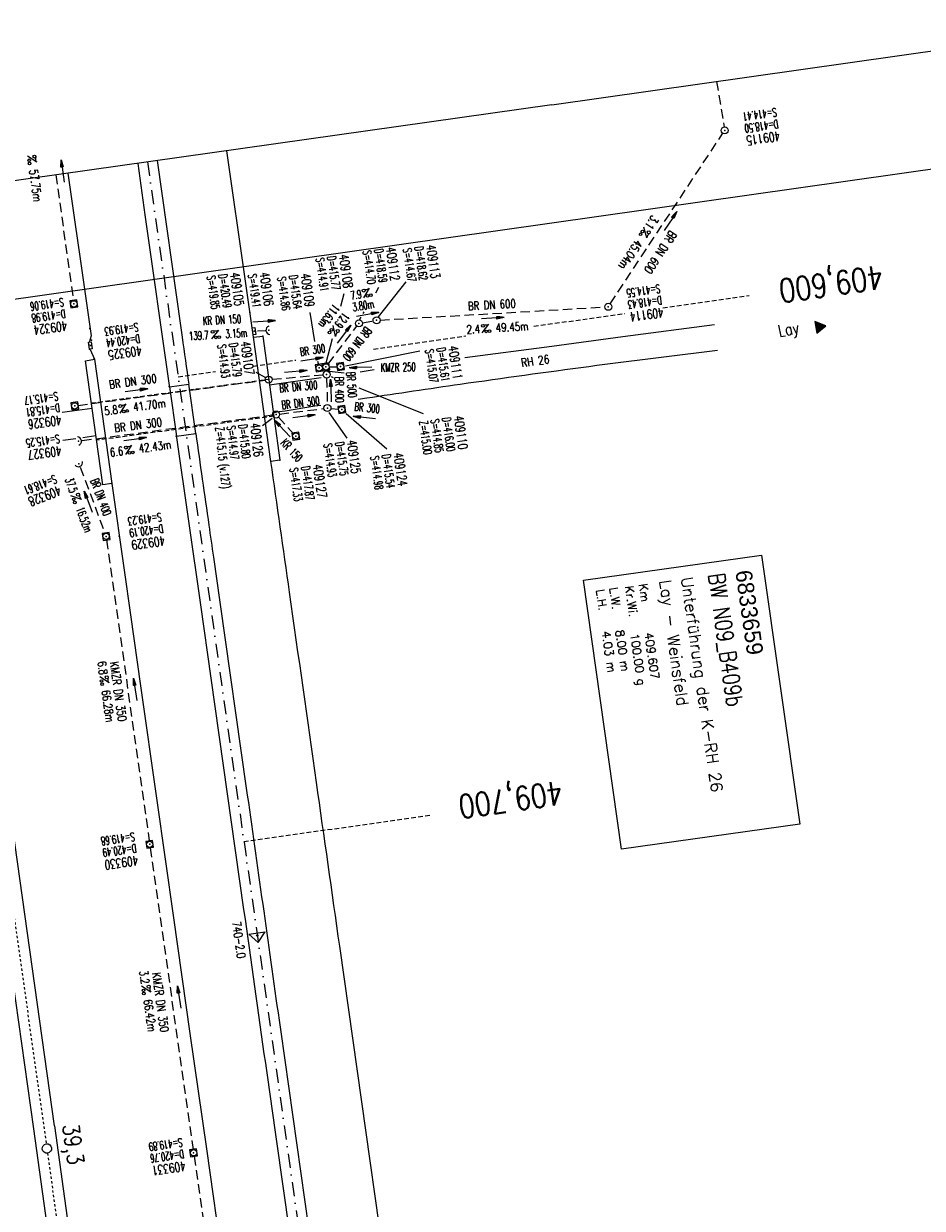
# Model space of a CAD drawing. Extents: x 446457 to 447032, y 444506 to 445688.
# Tile 42 of 43: x 446639 to 446830, y 445436 to 445688. Entities that reach past the tile are written whole.
import ezdxf
from ezdxf.enums import TextEntityAlignment as Align

# ---------------------------------------------------------------- set-up
doc = ezdxf.new("R2010")
doc.units = 0
doc.header["$LTSCALE"] = 2
doc.header["$MEASUREMENT"] = 0
for name, pattern in [('ACAD_ISO10W100W', [0.5, 0.25, -0.25]), ('AUSGEZOGEN', [0]), ('GESTRICH-X2', [1.5, 1, -0.5]), ('GESTRICHELT', [0.75, 0.5, -0.25]), ('STRICHPT-X3', [3, 1.5, -0.75, 0, -0.75])]:
    doc.linetypes.add(name, pattern=pattern)
doc.layers.get('0').update_dxf_attribs({"linetype": 'AUSGEZOGEN'})
for name, color, linetype in [('ACHSE', 250, 'STRICHPT-X3'), ('Bahnachse', 7, 'CONTINUOUS'), ('BAUWO', 250, 'CONTINUOUS'), ('BAUWUTOP', 250, 'GESTRICHELT'), ('BW-SCHRIFT', 1, 'AUSGEZOGEN'), ('FBR', 8, 'CONTINUOUS'), ('Gleisachse', 7, 'CONTINUOUS'), ('HEKTOM', 250, 'GESTRICHELT'), ('KANAL', 7, 'GESTRICH-X2'), ('Netzknoten_PKT', 7, 'CONTINUOUS'), ('Netzknoten_PKT-NR', 7, 'CONTINUOUS'), ('Netzknoten_SIGNATUR', 7, 'CONTINUOUS'), ('PFEIL', 7, 'CONTINUOUS'), ('PKT', 7, 'CONTINUOUS'), ('Planeinteilung', 6, 'CONTINUOUS'), ('RAHMEN', 250, 'AUSGEZOGEN'), ('SCHACHTNR', 6, 'CONTINUOUS'), ('SCHRIFT', 7, 'AUSGEZOGEN'), ('SCHSYMBOL', 7, 'AUSGEZOGEN'), ('STRASSE', 8, 'CONTINUOUS'), ('TEXTO', 4, 'CONTINUOUS'), ('TEXTU', 4, 'CONTINUOUS')]:
    doc.layers.add(name, color=color, linetype=linetype)
doc.styles.add('ROMANS', font='romans.shx', dxfattribs={"width": 0.8})
doc.styles.add('UNIR-O', font='unir_o.shx', dxfattribs={"height": 2.5})

# ---------------------------------------------------------------- blocks, each defined once
blk = doc.blocks.new('PROM')
blk.add_line((1.57, 1.82), (0.02, 0.02))
for centre, radius in [((0.32, 1.51), 0.317), ((0.94, 0.29), 0.283), ((1.64, 0.29), 0.283)]:
    blk.add_circle(centre, radius)
blk.add_arc((0.99, 2.68), 1.03, 239.1414, 303.3549)
blk = doc.blocks.new('PFEIL2')
at = {"color": 0}
for p, q in [((0.88, 0), (-2.4, -0.01)), ((0.88, -0.27), (0.88, 0.28)), ((0.88, 0.28), (2.43, 0.01)), ((0.91, 0.27), (0.88, 0.26)), ((0.97, 0.26), (0.88, 0.25)), ((1.02, 0.25), (0.88, 0.23)), ((1.07, 0.24), (0.88, 0.21)), ((1.13, 0.23), (0.88, 0.19)), ((1.18, 0.22), (0.88, 0.17)), ((1.24, 0.21), (0.88, 0.15)), ((1.29, 0.21), (0.88, 0.14)), ((1.34, 0.2), (0.88, 0.12)), ((1.4, 0.19), (0.88, 0.1)), ((1.45, 0.18), (0.88, 0.08)), ((1.51, 0.17), (0.88, 0.06)), ((1.56, 0.16), (0.88, 0.04)), ((1.61, 0.15), (0.88, 0.02)), ((1.67, 0.14), (0.88, 0.01)), ((1.72, 0.13), (0.88, -0.01)), ((1.78, 0.12), (0.88, -0.03)), ((1.83, 0.11), (0.88, -0.05)), ((1.88, 0.1), (0.88, -0.07)), ((1.94, 0.09), (0.88, -0.09)), ((2.05, 0.08), (0.88, -0.12)), ((1.99, 0.08), (0.88, -0.11)), ((2.1, 0.07), (0.88, -0.14)), ((2.15, 0.06), (0.88, -0.16)), ((2.21, 0.05), (0.88, -0.18)), ((2.26, 0.04), (0.88, -0.2)), ((2.32, 0.03), (0.88, -0.22)), ((2.37, 0.02), (0.88, -0.23)), ((2.42, 0.01), (0.88, -0.25)), ((2.43, 0.01), (0.88, -0.27))]:
    blk.add_line(p, q, dxfattribs=at)
blk = doc.blocks.new('20')
blk.add_lwpolyline([(-0.75, -0.75), (0.75, -0.75), (0.75, 0.75), (-0.75, 0.75)], close=True)
blk.add_circle((0, 0), 0.676)
blk.add_point((0, 0))
blk = doc.blocks.new('42')
at = {"color": 0}
blk.add_arc((-0.02, -0.31), 0.91, 12.5363, 167.4637, dxfattribs=at)
blk.add_point((0, 0), dxfattribs=at)
blk = doc.blocks.new('30')
at = {"color": 0}
for p, q in [((-0.75, -0.29), (-0.75, 0.29)), ((-0.75, 0.29), (0.75, 0.29)), ((0.75, 0.29), (0.75, -0.29)), ((0.75, -0.29), (-0.75, -0.29))]:
    blk.add_line(p, q, dxfattribs=at)
blk.add_point((0, 0), dxfattribs=at)
blk = doc.blocks.new('40')
at = {"color": 0}
blk.add_arc((0.02, 0.31), 0.91, 192.5363, 347.4637, dxfattribs=at)
blk.add_point((0, 0), dxfattribs=at)
blk = doc.blocks.new('GST')
at = {"color": 0}
blk.add_circle((0, 0), 0.75, dxfattribs=at)
blk.add_point((0, 0), dxfattribs=at)
blk = doc.blocks.new('10')
blk.add_blockref('GST', (0, 0))
blk = doc.blocks.new('PKT')
at = {"color": 0}
blk.add_circle((0, 0), 0.15, dxfattribs=at)
blk.add_point((0, 0), dxfattribs=at)
blk = doc.blocks.new('Station_Netzknoten')
at = {"layer": 'Netzknoten_SIGNATUR'}
for p, q in [((-1.75, 0.5), (1.75, 0.5)), ((0, -1.5), (-1.75, 0.5)), ((0, -1.5), (1.75, 0.5))]:
    blk.add_line(p, q, dxfattribs=at)
blk.add_point((0, 0), dxfattribs=at)
blk = doc.blocks.new('1135420')
for q in [(0, 420), (0, 0)]:
    blk.add_line((0, 297), q)
at = {"layer": 'RAHMEN'}
blk.add_line((25, 415), (25, 5), dxfattribs=at)
blk = doc.blocks.new('RPFEIL')
at = {"color": 0}
for p, q in [((0, 0), (-1.25, -2.17)), ((-1.25, -2.17), (1.25, -2.17)), ((-1.15, -2.17), (-1.15, -1.99)), ((-1.05, -2.17), (-1.05, -1.82)), ((-0.95, -2.17), (-0.95, -1.65)), ((-0.85, -2.17), (-0.85, -1.47)), ((-0.75, -2.17), (-0.75, -1.3)), ((-0.65, -2.17), (-0.65, -1.13)), ((-0.55, -2.17), (-0.55, -0.95)), ((-0.45, -2.17), (-0.45, -0.78)), ((-0.35, -2.17), (-0.35, -0.61)), ((-0.25, -2.17), (-0.25, -0.43)), ((-0.15, -2.17), (-0.15, -0.26)), ((-0.05, -2.17), (-0.05, -0.09)), ((1.25, -2.17), (0, 0)), ((0.05, -2.17), (0.05, -0.09)), ((0.15, -2.17), (0.15, -0.26)), ((0.25, -2.17), (0.25, -0.43)), ((0.35, -2.17), (0.35, -0.61)), ((0.45, -2.17), (0.45, -0.78)), ((0.55, -2.17), (0.55, -0.95)), ((0.65, -2.17), (0.65, -1.13)), ((0.75, -2.17), (0.75, -1.3)), ((0.85, -2.17), (0.85, -1.47)), ((0.95, -2.17), (0.95, -1.65)), ((1.05, -2.17), (1.05, -1.82)), ((1.15, -2.17), (1.15, -1.99))]:
    blk.add_line(p, q, dxfattribs=at)

msp = doc.modelspace()

# ---------------------------------------------------------------- linework, layer by layer
at = {"layer": 'ACHSE', "flags": 128}
msp.add_lwpolyline([(446665.21, 445659.01), (446678.54, 445564.9), (446689.24, 445489.45), (446703.27, 445390.44), (446727.83, 445217.17), (446745.37, 445093.41), (446759.4, 444994.4), (446773.44, 444895.39), (446790.98, 444771.62), (446798.52, 444718.41), (446808.52, 444647.86), (446822.55, 444548.85), (446824.48, 444535.24)], dxfattribs=at)
at = {"layer": 'Bahnachse', "linetype": 'ACAD_ISO10W100W'}
for p, q in [((446634.71, 445512.86), (446643.59, 445449.81)), ((446643.89, 445447.76), (446657.29, 445350.68))]:
    msp.add_line(p, q, dxfattribs=at)
at = {"layer": 'Bahnachse', "linetype": 'Continuous'}
msp.add_ellipse((446643.76, 445448.75), major_axis=(0.707, 0.707), ratio=1, start_param=4.066813, end_param=10.349998, dxfattribs=at)
at = {"layer": 'BAUWO'}
for p, q in [((446687.76, 445621.65), (446689.75, 445621.9)), ((446691.43, 445595.19), (446687.76, 445621.65)), ((446689.75, 445621.9), (446693.39, 445595.47)), ((446651.95, 445616.65), (446653.88, 445616.95)), ((446655.64, 445590.22), (446651.95, 445616.65)), ((446653.88, 445616.95), (446657.58, 445590.51)), ((446669.86, 445611.1), (446673.98, 445611.68)), ((446669.86, 445611.1), (446671.34, 445600.57)), ((446675.46, 445601.13), (446673.98, 445611.68)), ((446671.34, 445600.57), (446675.46, 445601.13)), ((446693.39, 445595.47), (446691.43, 445595.19)), ((446657.58, 445590.51), (446655.64, 445590.22))]:
    msp.add_line(p, q, dxfattribs=at)
at = {"layer": 'BAUWUTOP'}
for p, q in [((446653.21, 445607.64), (446691.02, 445612.71)), ((446692.1, 445604.83), (446654.32, 445599.69))]:
    msp.add_line(p, q, dxfattribs=at)
at = {"layer": 'BW-SCHRIFT'}
msp.add_lwpolyline([(446796.01, 445575.24), (446804.14, 445517.91), (446766.18, 445512.53), (446758.06, 445569.86)], close=True, dxfattribs=at)
at = {"layer": 'FBR'}
for p, q in [((446653.18, 445621.93), (446652.73, 445620.56)), ((446652.96, 445619.03), (446653.93, 445616.96))]:
    msp.add_line(p, q, dxfattribs=at)
for points in [[(446682.04, 445661.4, 0.000001), (446687.67, 445621.67)], [(446667.22, 445659.3), (446672.28, 445623.65, 0.000147), (446672.55, 445621.7, 0.000029), (446673.98, 445611.68)], [(446648.23, 445656.6), (446649.78, 445645.7, 0.000224), (446650.9, 445637.87, 0.00011), (446653.18, 445621.93)], [(446685.67, 445499.68, 0.000084), (446690.29, 445466.91, 0.000171), (446692.59, 445450.71), (446699.7, 445400.65, -0.000017), (446702.65, 445379.85, -0.000012), (446706.64, 445351.68, -0.000142), (446710.16, 445326.77, 0.000095), (446713.69, 445301.85, 0.000489), (446717.26, 445276.8, -0.000535), (446720.83, 445251.74, -0.000318), (446724.22, 445227.7, 0.000352), (446727.61, 445203.66, 0.000005), (446731.55, 445175.83, 0.000006), (446734.44, 445155.44, 0.000005), (446738.34, 445127.87, 0.000006), (446741.35, 445106.67, 0.000262)], [(446675.46, 445601.13, -0.000029), (446678.25, 445581.62, -0.000083), (446679.22, 445574.8), (446680.59, 445565.19, -0.000461)], [(446691.42, 445595.19, -0.000001), (446695.38, 445567.29, -0.000001)], [(446680.59, 445565.19), (446686.23, 445525.58, -0.000461), (446689.72, 445500.85, 0.000412), (446693.21, 445476.12, 0.000274), (446696.65, 445451.98, -0.000308), (446700.09, 445427.83, -0.000041), (446704.16, 445399.13, -0.000053), (446707.34, 445376.68, -0.000068), (446710.75, 445352.56, 0.000201), (446714.16, 445328.44, 0.000066), (446717.77, 445303.04, -0.000029), (446721.37, 445277.64, -0.000013), (446726.04, 445244.73, -0.000025), (446728.41, 445227.99, -0.000188), (446731.78, 445204.22, 0.000116), (446735.14, 445180.44, 0.000098)], [(446695.38, 445567.29, -0.000001), (446701.12, 445526.78, -0.000001), (446706.07, 445491.84), (446720.1, 445392.83, 0.000001), (446729.65, 445325.44, 0), (446744.66, 445219.56)]]:
    msp.add_lwpolyline(points, format="xyb", dxfattribs=at)
at = {"layer": 'FBR', "flags": 128}
for points in [[(446663.1, 445658.71), (446664.65, 445647.75), (446669.82, 445611.38), (446669.85, 445611.11)], [(446671.3, 445600.58), (446671.38, 445600.3), (446676.45, 445564.61)], [(446657.57, 445590.49), (446660.22, 445572.01), (446661.58, 445562.5)], [(446661.58, 445562.5), (446663.73, 445547.37), (446667.18, 445522.9), (446670.71, 445497.89), (446674.23, 445473.26), (446677.72, 445448.66), (446681.22, 445423.94), (446684.71, 445399.27), (446688.21, 445374.6)], [(446676.45, 445564.61), (446678.67, 445549), (446685.67, 445499.68)]]:
    msp.add_lwpolyline(points, dxfattribs=at)
at = {"layer": 'Gleisachse', "linetype": 'Continuous'}
for p, q in [((446626.48, 445555.19), (446640.88, 445452.94)), ((446630.92, 445555.93), (446645.33, 445453.57)), ((446640.9, 445452.94), (446655.43, 445347.75)), ((446645.36, 445453.57), (446659.89, 445348.36))]:
    msp.add_line(p, q, dxfattribs=at)
at = {"layer": 'HEKTOM'}
for p, q in [((446774.99, 445627.89), (446793.37, 445630.54)), ((446747.49, 445623.99), (446766.87, 445626.74)), ((446713.3, 445619.13), (446733, 445621.93)), ((446687.68, 445615.49), (446696.79, 445616.79)), ((446671.69, 445613.22), (446679.65, 445614.35)), ((446685.72, 445514.19), (446725.31, 445519.78))]:
    msp.add_line(p, q, dxfattribs=at)
at = {"layer": 'KANAL'}
for p, q in [((446786.38, 445676.19), (446788.03, 445666.47)), ((446763.75, 445628.78), (446787.75, 445665.13)), ((446645.66, 445656.24), (446649.41, 445629.53)), ((446714.72, 445625.31), (446762.59, 445628.09)), ((446688.62, 445623), (446690.28, 445623.09)), ((446703.66, 445615.94), (446709.78, 445624)), ((446710.97, 445624.72), (446713.25, 445625.12)), ((446703.97, 445615.34), (446705.56, 445615.38)), ((446691.75, 445612.69), (446702.59, 445613.66)), ((446702.5, 445615.22), (446702.47, 445615.22)), ((446703.28, 445614.59), (446703.28, 445614.47)), ((446703.34, 445612.97), (446703.5, 445607.31)), ((446650.44, 445607.12), (446690.25, 445612.53)), ((446693.31, 445605.28), (446702.78, 445606.47)), ((446704.28, 445606.5), (446705.81, 445606.34)), ((446651.28, 445599.63), (446691.84, 445605.09)), ((446693.09, 445604.62), (446696.25, 445601.16)), ((446650.84, 445593.97), (446656.12, 445579.91)), ((446665.75, 445512.84), (446674.91, 445448.56)), ((446675.12, 445447.09), (446684.34, 445382.81))]:
    msp.add_line(p, q, dxfattribs=at)
at = {"layer": 'KANAL', "flags": 128}
msp.add_lwpolyline([(446656.48, 445578.46), (446665.55, 445514.33)], dxfattribs=at)
at = {"layer": 'PKT'}
for p in [(446686.96, 445626.91), (446652.91, 445623.55), (446653.26, 445621.04), (446687.76, 445621.65), (446689.75, 445621.9), (446652.69, 445620.08), (446652.81, 445619.11), (446653.83, 445617.05), (446653.83, 445617.04), (446669.77, 445611.16), (446671.26, 445600.59), (446675.4, 445601.16), (446691.43, 445595.19), (446693.39, 445595.47), (446657.55, 445590.47), (446657.57, 445590.49), (446659.12, 445579.24)]:
    msp.add_point(p, dxfattribs=at)
at = {"layer": 'SCHACHTNR'}
for p, q in [((446714.38, 445625.99), (446720.28, 445633.49)), ((446706.37, 445628.29), (446707.07, 445631.01)), ((446713.8, 445631.15), (446714.49, 445632.3)), ((446700.83, 445620.74), (446699.86, 445626.9)), ((446710.33, 445625.37), (446710.68, 445625.96)), ((446711.14, 445626.72), (446711.35, 445627.08)), ((446703.23, 445616.19), (446704.57, 445621.37)), ((446707.33, 445615.58), (446723.17, 445618.77)), ((446701.58, 445615.97), (446701.5, 445616.51)), ((446688.26, 445614.2), (446690.32, 445613.1)), ((446704.28, 445613.26), (446704.76, 445613.07)), ((446710.2, 445610.88), (446723.89, 445605.37)), ((446703.8, 445605.61), (446707.62, 445600.14)), ((446707.51, 445605.42), (446716.19, 445597.9)), ((446691.77, 445604.36), (446689.69, 445602.8))]:
    msp.add_line(p, q, dxfattribs=at)
at = {"layer": 'STRASSE'}
for points in [[(446785.94, 445624.3), (446766.45, 445621.72), (446751.32, 445619.68), (446732.76, 445617.26)], [(446702.18, 445613.02), (446691.19, 445611.41)], [(446713.49, 445614.68), (446710.51, 445614.24)], [(446646.99, 445605.67), (446653.37, 445606.53)], [(446651.38, 445600.29), (446654.18, 445600.69)], [(446647.14, 445599.69), (446649.93, 445600.09)]]:
    msp.add_lwpolyline(points, dxfattribs=at)
for points in [[(446786.61, 445618.84, 0.002816), (446759.19, 445615.37, 0.002816), (446731.81, 445611.59, 0.002051), (446711.89, 445608.64, 0.000188), (446710.07, 445608.36)], [(446702.08, 445607.13, 0.00104), (446692.01, 445605.53)]]:
    msp.add_lwpolyline(points, format="xyb", dxfattribs=at)
at = {"layer": 'TEXTO'}
msp.add_line((446703.28, 445614.53), (446707.09, 445614.08), dxfattribs=at)

# ---------------------------------------------------------------- block references
at = {"layer": 'Netzknoten_PKT'}
msp.add_blockref('PKT', (446688.57, 445494.17), dxfattribs=at)
at = {"layer": 'Netzknoten_SIGNATUR', "rotation": 8.200787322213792}
msp.add_blockref('Station_Netzknoten', (446688.57, 445494.17), dxfattribs=at)
at = {"layer": 'PFEIL'}
for p, rotation in [((446647.11, 445657.05), 97.95709999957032), ((446776.58, 445646.39), 56.57629999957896), ((446712.04, 445626.52), 9.923299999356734), ((446738.72, 445625.71), 3.355300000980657), ((446690.04, 445625.03), 3.294900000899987), ((446707.02, 445622.31), 52.78430000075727), ((446700.21, 445616.93), 8.935599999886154), ((446710.59, 445615.26), 181.1101999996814), ((446696.75, 445614.33), 5.018100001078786), ((446662.82, 445610.34), 7.734800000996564), ((446704.26, 445610.26), 91.49200000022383), ((446698.49, 445604.78), 7.255099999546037), ((446693.93, 445602.21), 132.5127000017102), ((446711.4, 445604.59), 173.9557000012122), ((446662.55, 445599.92), 7.646000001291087), ((446652.54, 445586.59), 110.5162999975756), ((446662.57, 445546.59), 98.04639999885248), ((446671.91, 445481.02), 98.09740000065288)]:
    msp.add_blockref('PFEIL2', p, dxfattribs=dict(at, rotation=rotation))
at = {"layer": 'Planeinteilung', "linetype": 'Continuous', "rotation": 278.0670990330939}
msp.add_blockref('1135420', (446457.28, 445629.54), dxfattribs=at)
at = {"layer": 'SCHRIFT', "rotation": 279.39312394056}
msp.add_blockref('RPFEIL', (446809.69, 445624.1), dxfattribs=at)
at = {"layer": 'SCHSYMBOL'}
for name, p, rotation in [('10', (446788.15, 445665.74), 278.0671000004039), ('20', (446649.5, 445628.77), 278.0671000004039), ('10', (446763.35, 445628.15), 278.0671000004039), ('10', (446713.98, 445625.26), 278.0671000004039), ('30', (446687.88, 445622.96), 278.0671000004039), ('40', (446691.02, 445623.14), 278.0671000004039), ('10', (446710.24, 445624.6), 278.0671000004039), ('30', (446653.04, 445619.88), 278.0671000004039), ('20', (446701.77, 445615.11), 278.0671000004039), ('20', (446703.2, 445615.34), 278.0671000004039), ('20', (446706.3, 445615.4), 278.0671000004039), ('10', (446691, 445612.63), 278.0671000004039), ('10', (446703.34, 445613.71), 278.0671000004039), ('20', (446649.69, 445607.02), 278.0671000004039), ('10', (446692.57, 445605.18), 278.0671000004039), ('10', (446703.52, 445606.57), 278.0671000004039), ('20', (446706.56, 445606.25), 278.0671000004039), ('42', (446650.52, 445599.53), 278.0671000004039), ('20', (446696.77, 445600.6), 278.0671000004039), ('42', (446650.58, 445594.68), 205.1938813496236), ('20', (446656.37, 445579.21), 278.0671000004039), ('20', (446665.65, 445513.58), 278.0671000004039), ('20', (446675.01, 445447.83), 278.0671000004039)]:
    msp.add_blockref(name, p, dxfattribs=dict(at, rotation=rotation))
at = {"layer": 'TEXTU'}
for p, rotation in [((446639.57, 445660.26), 277.9570999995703), ((446770.89, 445645.12), 236.576299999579), ((446711.19, 445630.05), 9.923299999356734), ((446678.82, 445621.28), 3.294900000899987), ((446704.71, 445624.16), 232.7843000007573), ((446736.4, 445622.56), 3.355300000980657), ((446659.28, 445605.43), 7.734800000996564), ((446660.47, 445596.61), 7.646000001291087), ((446648.86, 445587.88), 290.5162999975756), ((446654.98, 445549.28), 278.0463999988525), ((446663.9, 445483.35), 278.0974000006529)]:
    msp.add_blockref('PROM', p, dxfattribs=dict(at, rotation=rotation))

# ---------------------------------------------------------------- texts
at = {"layer": 'Bahnachse', "linetype": 'Continuous', "style": 'ROMANS', "oblique": 360, "width": 0.8334}
msp.add_text('39,3', height=3.5, rotation=278.0112, dxfattribs=at).set_placement((446647.05, 445453.75))
at = {"layer": 'BW-SCHRIFT'}
for s, height, style, p in [('Unterführung der K-RH 26', 2.5, 'ROMANS', (446778.8, 445570.38)), ('6833659', 3.5, 'UNIR-O', (446790.4, 445571.77)), ('L.H.   4.03 m', 1.8, 'ROMANS', (446760.71, 445567.79)), ('L.W.   8.00 m', 1.8, 'ROMANS', (446763.57, 445568.21)), ('Kr.Wi.', 1.8, 'ROMANS', (446766.9, 445568.53)), ('Km', 1.8, 'ROMANS', (446769.84, 445569.01)), ('Lay - Weinsfeld', 2.5, 'ROMANS', (446774.21, 445569.72)), ('100.00 g', 1.8, 'ROMANS', (446768.02, 445558.39)), ('409.607', 1.8, 'ROMANS', (446771.05, 445558.6))]:
    msp.add_text(s, height=height, rotation=278.0775, dxfattribs=dict(at, style=style)).set_placement(p)
at = {"layer": 'BW-SCHRIFT', "style": 'ROMANS', "width": 0.8}
msp.add_text('BW N09_B409b', height=3.5, rotation=278.0775, dxfattribs=at).set_placement((446784.62, 445571.11))
at = {"layer": 'HEKTOM', "style": 'ROMANS', "width": 0.8}
for s, p in [('409,600', (446821.5, 445637.03)), ('409,700', (446753.23, 445527.11))]:
    msp.add_text(s, height=5, rotation=188.067, dxfattribs=at).set_placement(p)
at = {"layer": 'Netzknoten_PKT-NR', "style": 'ROMANS', "width": 0.75}
msp.add_text('740-2.0', height=1.8, rotation=278.0845, dxfattribs=at).set_placement((446684.32, 445489.19), align=Align.RIGHT)
at = {"layer": 'SCHACHTNR', "style": 'ROMANS'}
for s, height, rotation, width, p in [('S=414.41', 1.8, 188.067, 0.6, (446799.09, 445670.53)), ('D=418.50', 1.8, 188.067, 0.6, (446799.44, 445668.03)), ('409115', 2, 188.067, 0.7, (446799.78, 445665.56)), ('409112', 2, 278.067, 0.7, (446715.97, 445640.69)), ('D=418.62', 1.8, 278.067, 0.6, (446722.08, 445640.86)), ('409113', 2, 278.067, 0.7, (446724.55, 445641.2)), ('S=414.91', 1.8, 278.067, 0.6, (446701.01, 445638.45)), ('D=415.77', 1.8, 278.067, 0.6, (446703.48, 445638.8)), ('409108', 2, 278.067, 0.7, (446705.98, 445639.14)), ('S=414.70', 1.8, 278.067, 0.6, (446711.03, 445640.01)), ('D=418.59', 1.8, 278.067, 0.6, (446713.5, 445640.35)), ('S=414.67', 1.8, 278.067, 0.6, (446719.61, 445640.48)), ('S=419.85', 1.8, 278.067, 0.6, (446677.82, 445634.64)), ('D=420.49', 1.8, 278.067, 0.6, (446680.32, 445634.98)), ('409105', 2, 278.067, 0.7, (446682.79, 445635.32)), ('S=419.41', 1.8, 278.067, 0.6, (446686.6, 445635)), ('409106', 2, 278.067, 0.7, (446689.07, 445635.35)), ('S=414.86', 1.8, 278.067, 0.6, (446692.83, 445634.41)), ('D=415.64', 1.8, 278.067, 0.6, (446695.33, 445634.76)), ('409109', 2, 278.067, 0.7, (446697.8, 445635.1)), ('S=414.55', 1.8, 188.067, 0.6, (446774.28, 445632.94)), ('S=419.06', 1.8, 188.067, 0.6, (446647.22, 445630.05)), ('D=418.43', 1.8, 188.067, 0.6, (446774.62, 445630.47)), ('D=419.98', 1.8, 188.067, 0.6, (446647.6, 445627.58)), ('409114', 2, 188.067, 0.7, (446774.97, 445627.97)), ('409324', 2, 188.067, 0.7, (446647.94, 445625.11)), ('S=419.93', 1.8, 188.067, 0.6, (446663.1, 445624.75)), ('D=420.44', 1.8, 188.067, 0.6, (446663.47, 445622.28)), ('409107', 2, 277.2371, 0.7, (446685.03, 445620.66)), ('409325', 2, 188.067, 0.7, (446663.82, 445619.81)), ('S=414.93', 1.8, 277.2371, 0.6, (446680.08, 445620.01)), ('D=415.79', 1.8, 277.2371, 0.6, (446682.55, 445620.32)), ('S=415.07', 1.8, 278.067, 0.6, (446724.31, 445618.97)), ('D=415.61', 1.8, 278.067, 0.6, (446726.78, 445619.32)), ('409111', 2, 278.067, 0.7, (446729.28, 445619.66)), ('S=415.17', 1.8, 188.067, 0.6, (446646.01, 445610)), ('D=415.81', 1.8, 188.067, 0.6, (446646.39, 445607.53)), ('409326', 2, 188.067, 0.7, (446646.73, 445605.03)), ('D=415.80', 1.8, 276.1796, 0.6, (446684.58, 445602.98)), ('409126', 2, 276.1796, 0.7, (446687.09, 445603.24)), ('Z=415.00', 1.8, 278.067, 0.6, (446723.01, 445603.71)), ('S=414.85', 1.8, 278.067, 0.6, (446725.48, 445604.08)), ('D=416.00', 1.8, 278.067, 0.6, (446727.95, 445604.43)), ('409110', 2, 278.067, 0.7, (446730.45, 445604.77)), ('S=415.25', 1.8, 187.8315, 0.6, (446646.36, 445600.93)), ('Z=415.15 (v.127)', 1.8, 276.1796, 0.6, (446679.62, 445602.42)), ('S=414.97', 1.8, 276.1796, 0.6, (446682.1, 445602.68)), ('409327', 2, 187.8315, 0.7, (446646.72, 445598.46)), ('S=414.93', 1.8, 278.067, 0.6, (446702.69, 445598.87)), ('D=415.75', 1.8, 278.067, 0.6, (446705.19, 445599.21)), ('409125', 2, 278.067, 0.7, (446707.66, 445599.59)), ('S=414.98', 1.8, 278.067, 0.6, (446712.66, 445596.21)), ('D=415.54', 1.8, 278.067, 0.6, (446715.12, 445596.56)), ('409124', 2, 278.067, 0.7, (446717.59, 445596.9)), ('S=417.33', 1.8, 278.0752, 0.6, (446695.44, 445593.69)), ('D=417.87', 1.8, 278.0752, 0.6, (446697.94, 445594.03)), ('409127', 2, 278.0752, 0.7, (446700.41, 445594.41)), ('S=418.61', 1.8, 201.1674, 0.6, (446645.42, 445592.36)), ('409328', 2, 201.1674, 0.7, (446646.32, 445590.03)), ('S=419.23', 1.8, 188.067, 0.6, (446668.06, 445584.27)), ('D=420.19', 1.8, 188.067, 0.6, (446668.43, 445581.8)), ('409329', 2, 188.067, 0.7, (446668.78, 445579.3)), ('S=419.68', 1.8, 188.067, 0.6, (446662.33, 445516.12)), ('D=420.49', 1.8, 188.067, 0.6, (446662.71, 445513.65)), ('409330', 2, 188.067, 0.7, (446663.05, 445511.15)), ('S=419.89', 1.8, 188.067, 0.6, (446672.5, 445450.97)), ('D=420.76', 1.8, 188.067, 0.6, (446672.84, 445448.51)), ('409331', 2, 188.067, 0.7, (446673.18, 445446.01))]:
    msp.add_text(s, height=height, rotation=rotation, dxfattribs=dict(at, width=width)).set_placement(p)
at = {"layer": 'SCHRIFT', "style": 'ROMANS', "width": 0.8}
for s, height, rotation, p in [('Lay', 2.5, 10.5326, (446799.73, 445621.72)), ('RH 26', 1.8, 8.0141, (446744.87, 445615.28))]:
    msp.add_text(s, height=height, rotation=rotation, dxfattribs=at).set_placement(p)
at = {"layer": 'TEXTO', "style": 'ROMANS'}
for s, rotation, width, p in [('BR DN 600', 236.5763, 0.75, (446773.7, 445640.27)), ('BR DN 600', 3.3553, 0.75, (446738.59, 445627.69)), ('KR DN 150', 3.2949, 0.6, (446681.1, 445624.46)), ('BR DN 600', 232.7843, 0.6, (446709.14, 445620.75)), ('BR 300', 8.9356, 0.6, (446700.48, 445618.04)), ('KMZR 250', 1.1102, 0.6, (446718.6, 445614.36)), ('BR DN 300', 7.7348, 0.75, (446662.19, 445611.34)), ('BR 500', 274.714, 0.6, (446707.77, 445611.48)), ('BR DN 300', 5.0181, 0.6, (446697.41, 445610.24)), ('BR 400', 271.492, 0.6, (446705.17, 445610.45)), ('BR DN 300', 7.2551, 0.6, (446697.89, 445606.8)), ('BR 300', 353.9557, 0.6, (446711.88, 445605.73)), ('BR DN 300', 7.646, 0.75, (446663.3, 445602.05)), ('KR 150', 312.5127, 0.6, (446695.23, 445596.96)), ('BR DN 400', 290.5163, 0.6, (446654.41, 445587.28)), ('KMZR DN 350', 278.0464, 0.75, (446658.08, 445546.02)), ('KMZR DN 350', 278.0974, 0.75, (446667.06, 445479.79))]:
    msp.add_text(s, height=1.8, rotation=rotation, dxfattribs=dict(at, width=width)).set_placement(p, align=Align.CENTER)
at = {"layer": 'TEXTU', "style": 'ROMANS'}
for s, rotation, width, p in [('57.75m', 277.9571, 0.75, (446639.99, 445657.29)), ('3.1', 236.5763, 0.75, (446772.67, 445647.81)), ('45.04m', 236.5763, 0.75, (446769.23, 445642.62)), ('7.9', 9.9233, 0.6, (446708.63, 445629.62)), ('11.63m', 232.7843, 0.6, (446704.84, 445628.88)), ('3.80m', 9.9233, 0.6, (446708.99, 445627.13)), ('12.9', 232.7843, 0.6, (446706.92, 445627.06)), ('139.7', 3.2949, 0.6, (446674.08, 445621)), ('3.15m', 3.2949, 0.6, (446681.83, 445621.46)), ('2.4', 3.3553, 0.75, (446733.19, 445622.38)), ('49.45m', 3.3553, 0.75, (446739.41, 445622.75)), ('41.70m', 7.7348, 0.75, (446662.25, 445605.84)), ('5.8', 7.7348, 0.75, (446656.1, 445605)), ('6.6', 7.646, 0.75, (446657.27, 445596.18)), ('42.43m', 7.646, 0.75, (446663.43, 445597.02)), ('37.5', 290.5163, 0.6, (446647.56, 445591.31)), ('16.52m', 290.5163, 0.6, (446649.91, 445585.06)), ('6.8', 278.0464, 0.75, (446654.53, 445552.47)), ('66.28m', 278.0464, 0.75, (446655.4, 445546.32)), ('3.2', 278.0974, 0.75, (446663.43, 445486.56)), ('66.42m', 278.0974, 0.75, (446664.34, 445480.37))]:
    msp.add_text(s, height=1.8, rotation=rotation, dxfattribs=dict(at, width=width)).set_placement(p)

doc.saveas('drawing.dxf')
